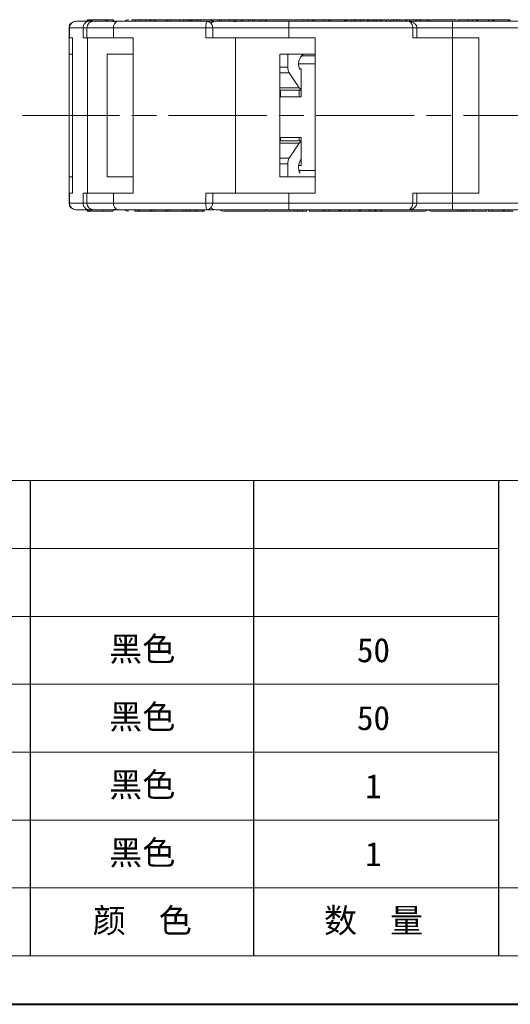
# Model space of a CAD drawing. Header units: millimetres. Extents: x 3075 to 3577, y -362 to -10.
# Tile 2 of 30: x 3242 to 3302, y -362 to -242. Entities that reach past the tile are written whole.
import ezdxf

# ---------------------------------------------------------------- set-up
doc = ezdxf.new("R2010")
doc.units = ezdxf.units.MM
doc.linetypes.add('ACAD_ISO08W100', pattern=[36, 24, -3, 6, -3])
doc.linetypes.add('CENTER', pattern=[0.6, 0.375, -0.075, 0.075, -0.075])
doc.layers.add('中心线', color=1, linetype='CENTER', lineweight=25)
doc.layers.add('标注线', color=7, linetype='Continuous', lineweight=15)
doc.styles.add('样式 6', font='仿宋_GB2312.ttf')

msp = doc.modelspace()

# ---------------------------------------------------------------- linework, layer by layer
at = {"color": 7, "linetype": 'Continuous', "lineweight": 15}
for p, q in [((3250.608, -241.576), (3250.608, -241.776)), ((3250.612, -241.776), (3250.612, -241.576)), ((3250.767, -241.776), (3250.767, -241.576)), ((3250.921, -241.776), (3250.921, -241.576)), ((3250.973, -241.576), (3250.921, -241.576)), ((3250.973, -241.776), (3250.973, -241.576)), ((3250.998, -241.576), (3250.973, -241.576)), ((3250.998, -241.776), (3250.998, -241.576)), ((3251.184, -241.576), (3250.998, -241.576)), ((3251.184, -241.776), (3251.184, -241.576)), ((3251.219, -241.576), (3251.184, -241.576)), ((3251.219, -241.776), (3251.219, -241.576)), ((3251.272, -241.576), (3251.219, -241.576)), ((3251.272, -241.776), (3251.272, -241.576)), ((3252.88, -241.576), (3251.272, -241.576)), ((3252.88, -241.576), (3252.88, -241.776)), ((3252.88, -241.576), (3252.999, -241.576)), ((3252.999, -241.776), (3252.999, -241.576)), ((3252.999, -241.576), (3253.083, -241.576)), ((3253.083, -241.776), (3253.083, -241.576)), ((3253.669, -241.576), (3253.646, -241.576)), ((3253.832, -241.776), (3253.832, -241.576)), ((3256.106, -241.576), (3256.106, -241.776)), ((3256.524, -241.776), (3256.524, -241.576)), ((3256.982, -241.776), (3256.982, -241.576)), ((3257.763, -241.776), (3257.763, -241.576)), ((3258.27, -241.776), (3258.27, -241.576)), ((3258.427, -241.576), (3258.27, -241.576)), ((3258.427, -241.776), (3258.427, -241.576)), ((3258.785, -241.576), (3258.427, -241.576)), ((3258.785, -241.776), (3258.785, -241.576)), ((3258.951, -241.576), (3258.785, -241.576)), ((3258.951, -241.776), (3258.951, -241.576)), ((3260.216, -241.576), (3258.951, -241.576)), ((3260.216, -241.776), (3260.216, -241.576)), ((3260.453, -241.576), (3260.216, -241.576)), ((3260.453, -241.776), (3260.453, -241.576)), ((3260.812, -241.576), (3260.453, -241.576)), ((3260.812, -241.776), (3260.812, -241.576)), ((3261.891, -241.576), (3260.812, -241.576)), ((3261.891, -241.576), (3261.891, -241.776)), ((3262.401, -241.776), (3262.401, -241.576)), ((3262.401, -241.576), (3262.78, -241.576)), ((3262.865, -241.576), (3262.78, -241.576)), ((3262.78, -241.776), (3262.78, -241.576)), ((3263.045, -241.776), (3263.045, -241.576)), ((3263.265, -241.576), (3263.045, -241.576)), ((3263.297, -241.576), (3263.297, -241.776)), ((3263.501, -241.776), (3263.501, -241.576)), ((3263.976, -241.576), (3263.976, -241.776)), ((3264.195, -241.776), (3264.195, -241.576)), ((3264.444, -241.576), (3264.195, -241.576)), ((3264.444, -241.776), (3264.444, -241.576)), ((3265.78, -241.576), (3264.444, -241.576)), ((3265.78, -241.576), (3265.78, -241.776)), ((3265.78, -241.576), (3266.01, -241.576)), ((3266.01, -241.776), (3266.01, -241.576)), ((3266.117, -241.576), (3266.01, -241.576)), ((3266.772, -241.776), (3266.772, -241.576)), ((3266.772, -241.576), (3267.02, -241.576)), ((3267.02, -241.776), (3267.02, -241.576)), ((3268.033, -241.576), (3267.02, -241.576)), ((3268.033, -241.776), (3268.033, -241.576)), ((3268.807, -241.576), (3268.033, -241.576)), ((3268.438, -241.576), (3268.438, -241.776)), ((3268.807, -241.776), (3268.807, -241.576)), ((3268.807, -241.576), (3269.407, -241.576)), ((3269.407, -241.776), (3269.407, -241.576)), ((3269.595, -241.576), (3269.407, -241.576)), ((3269.595, -241.776), (3269.595, -241.576)), ((3270.321, -241.576), (3269.595, -241.576)), ((3270.321, -241.776), (3270.321, -241.576)), ((3270.819, -241.576), (3270.321, -241.576)), ((3270.819, -241.576), (3270.819, -241.776)), ((3270.819, -241.576), (3271.048, -241.576)), ((3271.048, -241.776), (3271.048, -241.576)), ((3271.231, -241.576), (3271.048, -241.576)), ((3271.658, -241.776), (3271.658, -241.576)), ((3271.945, -241.576), (3271.658, -241.576)), ((3271.945, -241.776), (3271.945, -241.576)), ((3272.808, -241.576), (3271.945, -241.576)), ((3273.498, -241.576), (3273.216, -241.576)), ((3275.896, -241.776), (3275.896, -241.576)), ((3277.086, -241.776), (3277.086, -241.576)), ((3277.613, -241.776), (3277.613, -241.576)), ((3278.157, -241.776), (3278.157, -241.576)), ((3278.268, -241.776), (3278.268, -241.576)), ((3278.314, -241.776), (3278.314, -241.576)), ((3278.33, -241.576), (3278.314, -241.576)), ((3278.33, -241.776), (3278.33, -241.576)), ((3279.612, -241.576), (3278.33, -241.576)), ((3279.612, -241.776), (3279.612, -241.576)), ((3280.093, -241.576), (3279.612, -241.576)), ((3280.093, -241.776), (3280.093, -241.576)), ((3280.236, -241.576), (3280.093, -241.576)), ((3280.315, -241.576), (3280.205, -241.576)), ((3280.236, -241.776), (3280.236, -241.576)), ((3280.315, -241.776), (3280.315, -241.576)), ((3282.014, -241.576), (3280.315, -241.576)), ((3282.014, -241.776), (3282.014, -241.576)), ((3282.014, -241.576), (3282.081, -241.576)), ((3282.081, -241.776), (3282.081, -241.576)), ((3282.081, -241.576), (3282.119, -241.576)), ((3282.119, -241.776), (3282.119, -241.576)), ((3282.119, -241.576), (3282.194, -241.576)), ((3282.234, -241.776), (3282.234, -241.576)), ((3282.311, -241.776), (3282.311, -241.576)), ((3282.332, -241.576), (3282.311, -241.576)), ((3282.332, -241.776), (3282.332, -241.576)), ((3282.813, -241.576), (3282.332, -241.576)), ((3282.813, -241.776), (3282.813, -241.576)), ((3283.285, -241.576), (3282.907, -241.576)), ((3283.131, -241.776), (3283.131, -241.576)), ((3283.389, -241.776), (3283.389, -241.576)), ((3283.454, -241.776), (3283.454, -241.576)), ((3283.454, -241.576), (3283.935, -241.576)), ((3283.935, -241.776), (3283.935, -241.576)), ((3283.973, -241.576), (3283.935, -241.576)), ((3283.976, -241.576), (3283.976, -241.776)), ((3283.976, -241.576), (3284.285, -241.576)), ((3284.285, -241.776), (3284.285, -241.576)), ((3284.344, -241.576), (3284.285, -241.576)), ((3284.848, -241.776), (3284.848, -241.576)), ((3284.9, -241.576), (3285.005, -241.576)), ((3285.005, -241.776), (3285.005, -241.576)), ((3285.005, -241.576), (3285.099, -241.576)), ((3285.103, -241.776), (3285.103, -241.576)), ((3285.488, -241.576), (3285.103, -241.576)), ((3285.488, -241.776), (3285.488, -241.576)), ((3285.724, -241.576), (3285.708, -241.576)), ((3285.743, -241.776), (3285.743, -241.576)), ((3285.949, -241.776), (3285.949, -241.576)), ((3286.001, -241.776), (3286.001, -241.576)), ((3286.385, -241.576), (3286.001, -241.576)), ((3286.385, -241.776), (3286.385, -241.576)), ((3286.52, -241.576), (3286.385, -241.576)), ((3286.52, -241.576), (3286.52, -241.776)), ((3287.161, -241.576), (3286.52, -241.576)), ((3287.161, -241.776), (3287.161, -241.576)), ((3287.272, -241.576), (3287.243, -241.576)), ((3287.469, -241.576), (3287.275, -241.576)), ((3287.561, -241.776), (3287.561, -241.576)), ((3287.645, -241.576), (3287.561, -241.576)), ((3287.645, -241.776), (3287.645, -241.576)), ((3288.02, -241.576), (3287.645, -241.576)), ((3288.02, -241.576), (3288.02, -241.776)), ((3288.409, -241.776), (3288.409, -241.576)), ((3288.409, -241.576), (3288.72, -241.576)), ((3288.72, -241.776), (3288.72, -241.576)), ((3288.72, -241.576), (3289.095, -241.576)), ((3289.095, -241.776), (3289.095, -241.576)), ((3289.511, -241.776), (3289.511, -241.576)), ((3289.595, -241.576), (3289.511, -241.576)), ((3289.595, -241.776), (3289.595, -241.576)), ((3289.97, -241.576), (3289.595, -241.576)), ((3289.97, -241.576), (3289.97, -241.776)), ((3290.73, -241.576), (3289.97, -241.576)), ((3290.73, -241.776), (3290.73, -241.576)), ((3290.82, -241.576), (3290.73, -241.576)), ((3290.82, -241.776), (3290.82, -241.576)), ((3291.195, -241.576), (3290.82, -241.576)), ((3291.195, -241.576), (3291.195, -241.776)), ((3291.356, -241.576), (3291.195, -241.576)), ((3291.356, -241.776), (3291.356, -241.576)), ((3292.088, -241.776), (3292.088, -241.576)), ((3292.488, -241.642), (3292.488, -241.576)), ((3292.562, -241.611), (3292.562, -241.576)), ((3295.896, -241.776), (3295.896, -241.576)), ((3297.086, -241.776), (3297.086, -241.576)), ((3297.613, -241.776), (3297.613, -241.576)), ((3298.157, -241.776), (3298.157, -241.576)), ((3298.268, -241.776), (3298.268, -241.576)), ((3298.314, -241.776), (3298.314, -241.576)), ((3298.33, -241.576), (3298.314, -241.576)), ((3298.33, -241.776), (3298.33, -241.576)), ((3299.612, -241.576), (3298.33, -241.576)), ((3300.093, -241.576), (3299.612, -241.576)), ((3299.612, -241.776), (3299.612, -241.576)), ((3300.093, -241.776), (3300.093, -241.576)), ((3300.236, -241.576), (3300.093, -241.576)), ((3300.236, -241.576), (3300.315, -241.576)), ((3300.236, -241.776), (3300.236, -241.576)), ((3300.315, -241.776), (3300.315, -241.576)), ((3302.014, -241.576), (3300.315, -241.576)), ((3302.014, -241.776), (3302.014, -241.576)), ((3302.014, -241.576), (3302.081, -241.576)), ((3302.081, -241.776), (3302.081, -241.576)), ((3302.151, -241.776), (3302.151, -241.576)), ((3302.234, -241.776), (3302.234, -241.576)), ((3248.394, -242.576), (3248.394, -243.776)), ((3248.452, -242.576), (3248.394, -242.576)), ((3248.452, -243.776), (3248.452, -242.576)), ((3248.452, -242.576), (3250.114, -242.576)), ((3250.85, -241.776), (3249.248, -241.776)), ((3250.114, -242.576), (3250.114, -243.776)), ((3250.588, -242.576), (3250.114, -242.576)), ((3250.588, -242.576), (3250.588, -243.776)), ((3253.833, -242.576), (3250.588, -242.576)), ((3250.85, -241.776), (3251.217, -241.776)), ((3254.034, -241.784), (3253.71, -241.806)), ((3253.833, -243.776), (3253.833, -242.576)), ((3253.833, -242.576), (3265.109, -242.576)), ((3253.891, -241.793), (3253.998, -241.776)), ((3265.247, -241.776), (3254.367, -241.776)), ((3265.109, -242.576), (3265.109, -243.776)), ((3265.943, -242.576), (3265.109, -242.576)), ((3265.223, -241.799), (3265.247, -241.776)), ((3265.943, -243.776), (3265.943, -242.576)), ((3275.236, -242.576), (3265.943, -242.576)), ((3268.811, -241.812), (3268.551, -241.784)), ((3268.612, -241.776), (3268.811, -241.812)), ((3275.236, -241.776), (3275.236, -242.576)), ((3289.842, -241.776), (3275.236, -241.776)), ((3275.236, -243.776), (3275.236, -242.576)), ((3275.236, -242.576), (3290.374, -242.576)), ((3289.921, -241.799), (3289.842, -241.776)), ((3290.374, -242.576), (3290.374, -243.776)), ((3290.874, -242.576), (3290.374, -242.576)), ((3290.874, -243.776), (3290.874, -242.576)), ((3295.236, -242.576), (3290.874, -242.576)), ((3295.236, -241.776), (3295.236, -242.576)), ((3309.842, -241.776), (3295.236, -241.776)), ((3295.236, -243.776), (3295.236, -242.576)), ((3295.236, -242.576), (3310.374, -242.576)), ((3248.394, -243.776), (3248.394, -245.776)), ((3248.452, -243.776), (3248.394, -243.776)), ((3248.452, -243.776), (3248.804, -243.776)), ((3248.804, -253.276), (3248.804, -243.776)), ((3250.114, -243.776), (3250.647, -243.776)), ((3250.647, -243.776), (3250.647, -253.276)), ((3253.833, -243.776), (3250.647, -243.776)), ((3253.833, -243.776), (3256.217, -243.776)), ((3256.217, -253.276), (3256.217, -243.776)), ((3265.109, -243.776), (3268.731, -243.776)), ((3268.731, -243.776), (3275.236, -243.776)), ((3268.731, -243.776), (3268.731, -253.276)), ((3275.236, -243.776), (3278.437, -243.776)), ((3278.437, -253.276), (3278.437, -243.776)), ((3290.374, -243.776), (3295.236, -243.776)), ((3295.236, -243.776), (3295.236, -253.276)), ((3295.236, -243.776), (3298.437, -243.776)), ((3298.437, -253.276), (3298.437, -243.776)), ((3248.804, -245.776), (3248.394, -245.776)), ((3248.394, -253.276), (3248.394, -245.776)), ((3256.217, -245.776), (3253.056, -245.776)), ((3253.056, -253.276), (3253.056, -245.776)), ((3278.437, -245.776), (3274.137, -245.776)), ((3274.137, -253.276), (3274.137, -245.776)), ((3275.103, -247.362), (3275.103, -245.776)), ((3278.437, -245.976), (3276.796, -245.976)), ((3274.137, -247.362), (3275.103, -247.362)), ((3276.438, -246.976), (3278.437, -246.976)), ((3276.757, -247.576), (3276.545, -247.576)), ((3276.757, -250.976), (3276.757, -247.576)), ((3275.299, -248.069), (3274.137, -248.069)), ((3276.509, -249.883), (3275.299, -248.069)), ((3274.137, -249.883), (3276.509, -249.883)), ((3274.137, -250.176), (3276.757, -250.176)), ((3274.137, -250.976), (3276.757, -250.976)), ((3274.141, -250.176), (3274.141, -250.976)), ((3274.234, -250.976), (3274.234, -250.176)), ((3276.505, -250.976), (3276.505, -250.176)), ((3248.394, -260.776), (3248.394, -253.276)), ((3248.804, -262.776), (3248.804, -253.276)), ((3250.647, -253.276), (3250.647, -262.776)), ((3253.056, -260.776), (3253.056, -253.276)), ((3256.217, -262.776), (3256.217, -253.276)), ((3268.731, -253.276), (3268.731, -262.776)), ((3274.137, -260.776), (3274.137, -253.276)), ((3278.437, -262.776), (3278.437, -253.276)), ((3295.236, -253.276), (3295.236, -262.776)), ((3298.437, -262.776), (3298.437, -253.276)), ((3276.757, -255.976), (3274.137, -255.976)), ((3274.141, -255.976), (3274.141, -256.376)), ((3274.234, -256.376), (3274.234, -255.976)), ((3276.505, -255.976), (3276.505, -256.376)), ((3276.757, -259.376), (3276.757, -255.976)), ((3276.757, -256.376), (3274.137, -256.376)), ((3276.509, -256.669), (3274.137, -256.669)), ((3275.299, -258.483), (3276.509, -256.669)), ((3274.137, -258.483), (3275.299, -258.483)), ((3275.103, -259.19), (3274.137, -259.19)), ((3275.103, -260.776), (3275.103, -259.19)), ((3276.449, -259.376), (3276.757, -259.376)), ((3248.394, -260.776), (3248.394, -262.776)), ((3248.394, -260.776), (3248.804, -260.776)), ((3253.056, -260.776), (3256.217, -260.776)), ((3274.137, -260.776), (3278.437, -260.776)), ((3278.437, -259.976), (3276.484, -259.976)), ((3248.394, -262.776), (3248.394, -263.976)), ((3248.394, -262.776), (3248.452, -262.776)), ((3248.452, -263.976), (3248.452, -262.776)), ((3248.804, -262.776), (3248.452, -262.776)), ((3250.114, -262.776), (3250.114, -263.976)), ((3250.647, -262.776), (3250.114, -262.776)), ((3250.588, -262.776), (3250.588, -263.976)), ((3250.647, -262.776), (3253.833, -262.776)), ((3253.833, -263.976), (3253.833, -262.776)), ((3256.217, -262.776), (3253.833, -262.776)), ((3265.109, -262.776), (3265.109, -263.976)), ((3268.731, -262.776), (3265.109, -262.776)), ((3265.943, -263.976), (3265.943, -262.776)), ((3275.236, -262.776), (3268.731, -262.776)), ((3275.236, -263.976), (3275.236, -262.776)), ((3278.437, -262.776), (3275.236, -262.776)), ((3295.236, -262.776), (3290.374, -262.776)), ((3290.374, -262.776), (3290.374, -263.976)), ((3290.874, -263.976), (3290.874, -262.776)), ((3295.236, -263.976), (3295.236, -262.776)), ((3298.437, -262.776), (3295.236, -262.776)), ((3248.394, -263.976), (3248.452, -263.976)), ((3250.114, -263.976), (3248.452, -263.976)), ((3250.114, -263.976), (3250.588, -263.976)), ((3250.588, -263.976), (3253.833, -263.976)), ((3265.109, -263.976), (3253.833, -263.976)), ((3265.109, -263.976), (3265.943, -263.976)), ((3265.943, -263.976), (3275.236, -263.976)), ((3290.374, -263.976), (3275.236, -263.976)), ((3275.236, -263.976), (3275.236, -264.776)), ((3290.374, -263.976), (3290.874, -263.976)), ((3290.836, -263.976), (3295.236, -263.976)), ((3310.374, -263.976), (3295.236, -263.976)), ((3295.236, -263.976), (3295.236, -264.776)), ((3249.248, -264.776), (3250.85, -264.776)), ((3250.625, -264.776), (3250.625, -264.976)), ((3250.625, -264.976), (3250.678, -264.976)), ((3250.678, -264.776), (3250.678, -264.976)), ((3250.678, -264.976), (3250.713, -264.976)), ((3250.713, -264.776), (3250.713, -264.976)), ((3250.713, -264.976), (3250.899, -264.976)), ((3251.217, -264.776), (3250.85, -264.776)), ((3250.899, -264.776), (3250.899, -264.976)), ((3250.899, -264.976), (3250.924, -264.976)), ((3250.924, -264.776), (3250.924, -264.976)), ((3250.924, -264.976), (3250.977, -264.976)), ((3250.977, -264.776), (3250.977, -264.976)), ((3250.977, -264.976), (3251.143, -264.976)), ((3251.213, -264.776), (3251.213, -264.976)), ((3251.222, -264.776), (3251.222, -264.976)), ((3252.63, -264.776), (3252.63, -264.976)), ((3253.775, -264.976), (3253.775, -264.776)), ((3253.808, -264.752), (3254.034, -264.768)), ((3253.998, -264.776), (3253.839, -264.751)), ((3254.367, -264.776), (3265.247, -264.776)), ((3256.423, -264.776), (3256.423, -264.976)), ((3256.423, -264.976), (3256.782, -264.976)), ((3256.782, -264.776), (3256.782, -264.976)), ((3256.782, -264.976), (3257.019, -264.976)), ((3257.019, -264.776), (3257.019, -264.976)), ((3257.019, -264.976), (3258.284, -264.976)), ((3258.284, -264.776), (3258.284, -264.976)), ((3258.284, -264.976), (3258.45, -264.976)), ((3258.45, -264.776), (3258.45, -264.976)), ((3258.45, -264.976), (3258.808, -264.976)), ((3258.808, -264.776), (3258.808, -264.976)), ((3258.808, -264.976), (3260.198, -264.976)), ((3260.198, -264.776), (3260.198, -264.976)), ((3260.254, -264.776), (3260.254, -264.976)), ((3260.341, -264.776), (3260.341, -264.976)), ((3260.668, -264.776), (3260.668, -264.976)), ((3262.412, -264.776), (3262.412, -264.976)), ((3262.799, -264.976), (3262.799, -264.776)), ((3262.894, -264.976), (3262.939, -264.976)), ((3262.939, -264.966), (3262.939, -264.976)), ((3262.939, -264.976), (3263.776, -264.976)), ((3263.776, -264.976), (3263.776, -264.776)), ((3263.776, -264.976), (3264.056, -264.976)), ((3264.056, -264.776), (3264.056, -264.976)), ((3264.75, -264.776), (3264.75, -264.976)), ((3264.92, -264.976), (3264.92, -264.776)), ((3265.247, -264.776), (3265.223, -264.753)), ((3268.63, -264.767), (3268.722, -264.776)), ((3275.236, -264.776), (3289.842, -264.776)), ((3275.8, -264.776), (3275.8, -264.976)), ((3276.281, -264.976), (3275.8, -264.976)), ((3276.281, -264.776), (3276.281, -264.976)), ((3276.346, -264.776), (3276.346, -264.976)), ((3276.604, -264.776), (3276.604, -264.976)), ((3276.922, -264.776), (3276.922, -264.976)), ((3276.922, -264.976), (3277.403, -264.976)), ((3277.403, -264.776), (3277.403, -264.976)), ((3277.721, -264.776), (3277.721, -264.976)), ((3277.721, -264.976), (3279.42, -264.976)), ((3279.42, -264.776), (3279.42, -264.976)), ((3279.431, -264.776), (3279.431, -264.976)), ((3279.478, -264.776), (3279.478, -264.976)), ((3279.478, -264.976), (3279.56, -264.976)), ((3279.642, -264.776), (3279.642, -264.976)), ((3279.642, -264.976), (3280.123, -264.976)), ((3280.123, -264.776), (3280.123, -264.976)), ((3280.123, -264.976), (3281.405, -264.976)), ((3281.405, -264.776), (3281.405, -264.976)), ((3281.467, -264.776), (3281.467, -264.976)), ((3281.578, -264.776), (3281.578, -264.976)), ((3282.122, -264.776), (3282.122, -264.976)), ((3282.649, -264.776), (3282.649, -264.976)), ((3283.839, -264.776), (3283.839, -264.976)), ((3283.845, -264.776), (3283.845, -264.976)), ((3283.845, -264.976), (3283.897, -264.976)), ((3283.897, -264.776), (3283.897, -264.976)), ((3283.897, -264.976), (3283.988, -264.976)), ((3283.988, -264.776), (3283.988, -264.976)), ((3283.988, -264.976), (3285.02, -264.976)), ((3285.02, -264.776), (3285.02, -264.976)), ((3285.02, -264.976), (3285.251, -264.976)), ((3285.251, -264.976), (3285.251, -264.776)), ((3285.251, -264.976), (3285.72, -264.976)), ((3285.72, -264.776), (3285.72, -264.976)), ((3285.72, -264.976), (3285.829, -264.976)), ((3285.829, -264.776), (3285.829, -264.976)), ((3285.986, -264.776), (3285.986, -264.976)), ((3295.236, -264.776), (3309.842, -264.776)), ((3295.8, -264.776), (3295.8, -264.976)), ((3296.281, -264.976), (3295.8, -264.976)), ((3296.281, -264.776), (3296.281, -264.976)), ((3296.346, -264.776), (3296.346, -264.976)), ((3296.604, -264.776), (3296.604, -264.976)), ((3296.922, -264.776), (3296.922, -264.976)), ((3296.922, -264.976), (3297.403, -264.976)), ((3297.403, -264.776), (3297.403, -264.976)), ((3297.721, -264.776), (3297.721, -264.976)), ((3297.721, -264.976), (3299.42, -264.976)), ((3299.42, -264.776), (3299.42, -264.976)), ((3299.642, -264.776), (3299.642, -264.976)), ((3299.642, -264.976), (3300.123, -264.976)), ((3300.123, -264.776), (3300.123, -264.976)), ((3300.123, -264.976), (3301.405, -264.976)), ((3301.405, -264.776), (3301.405, -264.976)), ((3301.467, -264.776), (3301.467, -264.976)), ((3301.578, -264.776), (3301.578, -264.976)), ((3301.87, -264.976), (3302.025, -264.976)), ((3302.122, -264.776), (3302.122, -264.976))]:
    msp.add_line(p, q, dxfattribs=at)
at = {"color": 7, "lineweight": 15}
for p, q in [((3104.326, -297.853), (3300.904, -297.853)), ((3104.326, -306.143), (3300.904, -306.143)), ((3104.326, -314.433), (3300.904, -314.433)), ((3104.326, -322.723), (3300.904, -322.723)), ((3104.326, -331.013), (3300.904, -331.013)), ((3104.326, -339.304), (3300.904, -339.304)), ((3104.326, -347.594), (3353.032, -347.594))]:
    msp.add_line(p, q, dxfattribs=at)
at = {"color": 7}
for p, q in [((3243.705, -355.884), (3243.705, -297.853)), ((3270.952, -355.884), (3270.952, -297.853)), ((3300.904, -355.884), (3300.904, -297.853))]:
    msp.add_line(p, q, dxfattribs=at)
at = {"color": 7, "lineweight": 13}
for p, q in [((3300.904, -297.853), (3566.209, -297.853)), ((3104.326, -355.884), (3353.032, -355.884))]:
    msp.add_line(p, q, dxfattribs=at)
at = {"color": 7, "lineweight": 40}
msp.add_line((3074.718, -361.806), (3572.13, -361.806), dxfattribs=at)
at = {"color": 7, "linetype": 'Continuous', "lineweight": 15, "flags": 128}
msp.add_lwpolyline([(3277.238, -245.776), (3276.916, -245.877), (3276.649, -246.165), (3276.481, -246.589), (3276.441, -247.079), (3276.536, -247.551), (3276.573, -247.644)], dxfattribs=at)
at = {"color": 7, "linetype": 'Continuous', "lineweight": 15}
for centre, radius, start, end in [((3255.644, -242.076), 0.5, 90, 143.1301), ((3262.838, -242.076), 0.5, 36.8699, 65.12861), ((3272.736, -242.076), 0.5, 90, 143.1301), ((3292.736, -242.076), 0.5, 90, 142.46944), ((3249.194, -242.576), 0.8, 90, 180), ((3249.25, -242.574), 0.798, 90.17405, 180.173), ((3251.388, -242.576), 0.8, 90, 180), ((3250.849, -242.199), 0.423, 57.92763, 89.80107), ((3254.533, -242.465), 0.709, 103.57158, 189.00735), ((3266.286, -242.576), 0.8, 90, 135.68506), ((3276.394, -247.386), 1.291, 178.93545, 211.96148), ((3277.102, -249.506), 0.702, 212.46576, 240.64498), ((3277.095, -257.039), 0.693, 119.16513, 147.72412), ((3276.394, -259.166), 1.291, 148.03852, 181.06455), ((3277.99, -259.581), 1.565, 141.94587, 208.42173), ((3249.194, -263.976), 0.8, 180, 270), ((3249.25, -263.978), 0.798, 179.827, 269.82595), ((3251.388, -263.976), 0.8, 180, 270), ((3254.533, -264.087), 0.709, 170.99265, 256.42842), ((3250.849, -264.353), 0.423, 270.19893, 302.07237), ((3255.644, -264.476), 0.5, 216.8699, 270), ((3262.838, -264.476), 0.5, 270, 323.1301), ((3266.286, -263.976), 0.8, 224.20819, 270), ((3267.272, -264.476), 0.5, 217.71782, 270), ((3272.272, -264.476), 0.5, 270, 297.66517), ((3272.736, -264.476), 0.5, 216.8699, 270), ((3286.79, -264.476), 0.5, 216.8699, 270), ((3291.79, -264.476), 0.5, 270, 322.46944), ((3292.736, -264.476), 0.5, 217.71782, 270)]:
    msp.add_arc(centre, radius, start, end, dxfattribs=at)
for points, knots in [([(3250.767, -241.576), (3250.751, -241.576), (3250.719, -241.576), (3250.686, -241.576), (3250.658, -241.576), (3250.638, -241.576), (3250.622, -241.576), (3250.615, -241.576), (3250.612, -241.576)], [0, 0, 0, 0, 0.1854289, 0.3721896, 0.5277082, 0.6838775, 0.8416784, 1, 1, 1, 1]), ([(3250.851, -241.576), (3250.829, -241.576), (3250.796, -241.576), (3250.774, -241.576), (3250.767, -241.576)], [0, 0, 0, 0, 0.6813573, 1, 1, 1, 1]), ([(3253.819, -241.576), (3253.82, -241.576), (3253.821, -241.576), (3253.744, -241.576), (3253.59, -241.576), (3253.359, -241.576), (3253.179, -241.576), (3253.083, -241.576)], [0, 0, 0, 0, 0.1007058, 0.3004059, 0.5008041, 0.7335599, 1, 1, 1, 1]), ([(3256.524, -241.576), (3256.431, -241.576), (3256.243, -241.576), (3256.108, -241.576), (3256.119, -241.576), (3256.122, -241.576)], [0, 0, 0, 0, 0.40791, 0.8204299, 1, 1, 1, 1]), ([(3256.982, -241.576), (3256.951, -241.576), (3256.888, -241.576), (3256.803, -241.576), (3256.726, -241.576), (3256.656, -241.576), (3256.588, -241.576), (3256.545, -241.576), (3256.524, -241.576)], [0, 0, 0, 0, 0.1854289, 0.3721896, 0.5277082, 0.6838775, 0.8416784, 1, 1, 1, 1]), ([(3257.763, -241.576), (3257.701, -241.576), (3257.576, -241.576), (3257.326, -241.576), (3257.122, -241.576), (3256.996, -241.576), (3256.982, -241.576)], [0, 0, 0, 0, 0.25090045, 0.5021621, 0.94653132, 1, 1, 1, 1]), ([(3258.27, -241.576), (3258.248, -241.576), (3258.203, -241.576), (3258.128, -241.576), (3258.048, -241.576), (3257.959, -241.576), (3257.865, -241.576), (3257.797, -241.576), (3257.763, -241.576)], [0, 0, 0, 0, 0.1539502, 0.3081809, 0.478699, 0.6499612, 0.8242026, 1, 1, 1, 1]), ([(3261.891, -241.576), (3261.933, -241.576), (3262.019, -241.576), (3262.138, -241.576), (3262.252, -241.576), (3262.332, -241.576), (3262.377, -241.576), (3262.401, -241.576)], [0, 0, 0, 0, 0.3047157, 0.6118673, 0.7377988, 0.8631157, 1, 1, 1, 1]), ([(3263.035, -241.576), (3263.037, -241.576), (3263.043, -241.576), (3262.953, -241.576), (3262.84, -241.576), (3262.78, -241.576)], [0, 0, 0, 0, 0.164375, 0.5539947, 1, 1, 1, 1]), ([(3263.501, -241.576), (3263.477, -241.576), (3263.428, -241.576), (3263.371, -241.576), (3263.33, -241.576), (3263.307, -241.576), (3263.297, -241.576), (3263.297, -241.576), (3263.297, -241.576)], [0, 0, 0, 0, 0.21351333, 0.43082565, 0.61542863, 0.80536781, 0.95568708, 1, 1, 1, 1]), ([(3263.976, -241.576), (3263.943, -241.576), (3263.875, -241.576), (3263.775, -241.576), (3263.68, -241.576), (3263.606, -241.576), (3263.546, -241.576), (3263.516, -241.576), (3263.501, -241.576)], [0, 0, 0, 0, 0.1937599, 0.3935451, 0.5783527, 0.7691696, 0.8841927, 1, 1, 1, 1]), ([(3264.037, -241.576), (3264.022, -241.576), (3263.99, -241.576), (3263.963, -241.576), (3263.947, -241.576), (3263.941, -241.576), (3263.939, -241.576)], [0, 0, 0, 0, 0.2774105, 0.604419, 0.8015376, 1, 1, 1, 1]), ([(3264.151, -241.576), (3264.13, -241.576), (3264.074, -241.576), (3264.014, -241.576), (3263.976, -241.576)], [0, 0, 0, 0, 0.3769016, 1, 1, 1, 1]), ([(3266.01, -241.576), (3266.073, -241.576), (3266.21, -241.576), (3266.477, -241.576), (3266.664, -241.576), (3266.772, -241.576)], [0, 0, 0, 0, 0.2581138, 0.5687529, 1, 1, 1, 1]), ([(3268.442, -241.576), (3268.44, -241.576), (3268.43, -241.576), (3268.465, -241.576), (3268.585, -241.576), (3268.717, -241.576), (3268.807, -241.576)], [0, 0, 0, 0, 0.0458739, 0.2829995, 0.5108733, 1, 1, 1, 1]), ([(3271.048, -241.576), (3271.111, -241.576), (3271.248, -241.576), (3271.463, -241.576), (3271.6, -241.576), (3271.658, -241.576)], [0, 0, 0, 0, 0.32229027, 0.7101657, 1, 1, 1, 1]), ([(3275.784, -241.576), (3275.648, -241.576), (3275.344, -241.576), (3274.861, -241.576), (3274.226, -241.576), (3273.529, -241.576), (3273.032, -241.576), (3272.807, -241.576), (3272.729, -241.576), (3272.743, -241.576), (3272.746, -241.576)], [0, 0, 0, 0, 0.0931053, 0.2073155, 0.3214057, 0.531206, 0.7410063, 0.8552165, 0.9693068, 1, 1, 1, 1]), ([(3277.086, -241.576), (3276.951, -241.576), (3276.679, -241.576), (3276.323, -241.576), (3276.071, -241.576), (3275.919, -241.576), (3275.905, -241.576), (3275.896, -241.576)], [0, 0, 0, 0, 0.2039328, 0.4101703, 0.5932152, 0.7735311, 1, 1, 1, 1]), ([(3277.613, -241.576), (3277.582, -241.576), (3277.52, -241.576), (3277.428, -241.576), (3277.34, -241.576), (3277.256, -241.576), (3277.171, -241.576), (3277.114, -241.576), (3277.086, -241.576)], [0, 0, 0, 0, 0.1854289, 0.3721896, 0.5277082, 0.6838775, 0.8416784, 1, 1, 1, 1]), ([(3278.157, -241.576), (3278.127, -241.576), (3278.067, -241.576), (3277.908, -241.576), (3277.746, -241.576), (3277.626, -241.576), (3277.613, -241.576)], [0, 0, 0, 0, 0.25090045, 0.5021621, 0.94653132, 1, 1, 1, 1]), ([(3278.268, -241.576), (3278.268, -241.576), (3278.267, -241.576), (3278.26, -241.576), (3278.248, -241.576), (3278.227, -241.576), (3278.199, -241.576), (3278.171, -241.576), (3278.157, -241.576)], [0, 0, 0, 0, 0.1539502, 0.3081809, 0.478699, 0.6499612, 0.8242026, 1, 1, 1, 1]), ([(3280.301, -241.576), (3280.3, -241.576), (3280.261, -241.576), (3280.233, -241.576), (3280.205, -241.576)], [0, 0, 0, 0, 0.02187228, 1, 1, 1, 1]), ([(3282.271, -241.576), (3282.264, -241.576), (3282.234, -241.576), (3282.234, -241.576), (3282.234, -241.576)], [0, 0, 0, 0, 0.243135, 1, 1, 1, 1]), ([(3282.813, -241.576), (3282.815, -241.576), (3282.818, -241.576), (3282.84, -241.576), (3282.909, -241.576), (3282.986, -241.576), (3283.064, -241.576), (3283.117, -241.576), (3283.131, -241.576)], [0, 0, 0, 0, 0.2722235, 0.5466231, 0.6591264, 0.7710806, 0.9347916, 1, 1, 1, 1]), ([(3283.131, -241.576), (3283.152, -241.576), (3283.193, -241.576), (3283.248, -241.576), (3283.294, -241.576), (3283.331, -241.576), (3283.363, -241.576), (3283.38, -241.576), (3283.389, -241.576)], [0, 0, 0, 0, 0.1994149, 0.4047786, 0.5493055, 0.697938, 0.8472718, 1, 1, 1, 1]), ([(3283.389, -241.576), (3283.399, -241.576), (3283.419, -241.576), (3283.433, -241.576), (3283.442, -241.576), (3283.448, -241.576), (3283.452, -241.576), (3283.453, -241.576), (3283.454, -241.576)], [0, 0, 0, 0, 0.20528764, 0.41647312, 0.5617174, 0.70725004, 0.85354148, 1, 1, 1, 1]), ([(3284.006, -241.576), (3283.989, -241.576), (3283.967, -241.576), (3283.932, -241.576), (3283.924, -241.576)], [0, 0, 0, 0, 0.7845586, 1, 1, 1, 1]), ([(3284.285, -241.576), (3284.313, -241.576), (3284.376, -241.576), (3284.573, -241.576), (3284.747, -241.576), (3284.848, -241.576)], [0, 0, 0, 0, 0.2581138, 0.5687529, 1, 1, 1, 1]), ([(3285.475, -241.576), (3285.538, -241.576), (3285.654, -241.576), (3285.773, -241.576), (3285.832, -241.576), (3285.839, -241.576), (3285.84, -241.576)], [0, 0, 0, 0, 0.3533415, 0.6491314, 0.9441166, 1, 1, 1, 1]), ([(3285.743, -241.576), (3285.709, -241.576), (3285.654, -241.576), (3285.583, -241.576), (3285.535, -241.576), (3285.49, -241.576), (3285.489, -241.576), (3285.488, -241.576)], [0, 0, 0, 0, 0.1847619, 0.299719, 0.4152217, 0.5479774, 1, 1, 1, 1]), ([(3285.949, -241.576), (3285.94, -241.576), (3285.923, -241.576), (3285.89, -241.576), (3285.851, -241.576), (3285.813, -241.576), (3285.776, -241.576), (3285.754, -241.576), (3285.743, -241.576)], [0, 0, 0, 0, 0.183139, 0.3713042, 0.5470738, 0.7298259, 0.8638636, 1, 1, 1, 1]), ([(3286.001, -241.576), (3286, -241.576), (3285.998, -241.576), (3285.993, -241.576), (3285.987, -241.576), (3285.979, -241.576), (3285.968, -241.576), (3285.955, -241.576), (3285.949, -241.576)], [0, 0, 0, 0, 0.1915397, 0.383375, 0.5347892, 0.6867364, 0.8420757, 1, 1, 1, 1]), ([(3288.02, -241.576), (3288.069, -241.576), (3288.17, -241.576), (3288.302, -241.576), (3288.373, -241.576), (3288.409, -241.576)], [0, 0, 0, 0, 0.3167323, 0.6543421, 1, 1, 1, 1]), ([(3289.502, -241.576), (3289.431, -241.576), (3289.327, -241.576), (3289.222, -241.576), (3289.188, -241.576)], [0, 0, 0, 0, 0.6742588, 1, 1, 1, 1]), ([(3292.088, -241.576), (3292.021, -241.576), (3291.891, -241.576), (3291.702, -241.576), (3291.539, -241.576), (3291.341, -241.576), (3291.276, -241.576), (3291.228, -241.576)], [0, 0, 0, 0, 0.1475726, 0.2847085, 0.4214302, 0.5690871, 1, 1, 1, 1]), ([(3292.488, -241.576), (3292.472, -241.576), (3292.439, -241.576), (3292.371, -241.576), (3292.292, -241.576), (3292.216, -241.576), (3292.147, -241.576), (3292.107, -241.576), (3292.088, -241.576)], [0, 0, 0, 0, 0.1937663, 0.39358, 0.5766373, 0.7654093, 0.8822901, 1, 1, 1, 1]), ([(3295.725, -241.576), (3295.563, -241.576), (3295.095, -241.576), (3294.435, -241.576), (3293.854, -241.576), (3293.456, -241.576), (3293.133, -241.576), (3292.822, -241.576), (3292.77, -241.576), (3292.736, -241.576)], [0, 0, 0, 0, 0.1128333, 0.3252591, 0.4408987, 0.5564167, 0.6720562, 0.7875742, 1, 1, 1, 1]), ([(3297.086, -241.576), (3296.951, -241.576), (3296.679, -241.576), (3296.323, -241.576), (3296.071, -241.576), (3295.919, -241.576), (3295.905, -241.576), (3295.896, -241.576)], [0, 0, 0, 0, 0.2039328, 0.4101703, 0.5932152, 0.7735311, 1, 1, 1, 1]), ([(3297.613, -241.576), (3297.582, -241.576), (3297.52, -241.576), (3297.428, -241.576), (3297.34, -241.576), (3297.256, -241.576), (3297.171, -241.576), (3297.114, -241.576), (3297.086, -241.576)], [0, 0, 0, 0, 0.1854289, 0.3721896, 0.5277082, 0.6838775, 0.8416784, 1, 1, 1, 1]), ([(3298.157, -241.576), (3298.127, -241.576), (3298.067, -241.576), (3297.908, -241.576), (3297.746, -241.576), (3297.626, -241.576), (3297.613, -241.576)], [0, 0, 0, 0, 0.25090045, 0.5021621, 0.94653132, 1, 1, 1, 1]), ([(3298.268, -241.576), (3298.268, -241.576), (3298.267, -241.576), (3298.26, -241.576), (3298.248, -241.576), (3298.227, -241.576), (3298.199, -241.576), (3298.171, -241.576), (3298.157, -241.576)], [0, 0, 0, 0, 0.1539502, 0.3081809, 0.478699, 0.6499612, 0.8242026, 1, 1, 1, 1]), ([(3302.234, -241.576), (3302.226, -241.576), (3302.204, -241.576), (3302.171, -241.576), (3302.151, -241.576)], [0, 0, 0, 0, 0.37253864, 1, 1, 1, 1]), ([(3302.271, -241.576), (3302.264, -241.576), (3302.234, -241.576), (3302.234, -241.576), (3302.234, -241.576)], [0, 0, 0, 0, 0.243135, 1, 1, 1, 1]), ([(3250.114, -242.576), (3250.117, -242.519), (3250.123, -242.403), (3250.174, -242.244), (3250.25, -242.101), (3250.379, -241.945), (3250.581, -241.806), (3250.761, -241.786), (3250.85, -241.776)], [0, 0, 0, 0, 0.1228546, 0.2511848, 0.369932, 0.5018491, 0.7520052, 1, 1, 1, 1]), ([(3254.367, -241.776), (3253.98, -241.776), (3253.183, -241.776), (3252.267, -241.776), (3251.646, -241.776), (3251.362, -241.776), (3251.414, -241.776), (3251.425, -241.776)], [0, 0, 0, 0, 0.2178066, 0.4486597, 0.6891103, 0.9346636, 1, 1, 1, 1]), ([(3265.109, -242.576), (3265.11, -242.519), (3265.111, -242.403), (3265.119, -242.245), (3265.13, -242.101), (3265.152, -241.946), (3265.182, -241.824), (3265.212, -241.806), (3265.223, -241.799)], [0, 0, 0, 0, 0.1376622, 0.2814599, 0.4145195, 0.5623364, 0.8426437, 1, 1, 1, 1]), ([(3265.941, -242.576), (3265.939, -242.537), (3265.935, -242.46), (3265.905, -242.321), (3265.832, -242.133), (3265.673, -241.935), (3265.44, -241.804), (3265.291, -241.791), (3265.222, -241.786)], [0, 0, 0, 0, 0.0914883, 0.1778633, 0.3267062, 0.5763584, 0.8013256, 1, 1, 1, 1]), ([(3265.339, -241.776), (3265.485, -241.776), (3265.654, -241.776), (3266.062, -241.776), (3266.117, -241.776)], [0, 0, 0, 0, 0.8645475, 1, 1, 1, 1]), ([(3275.236, -241.776), (3274.69, -241.776), (3273.566, -241.776), (3271.898, -241.776), (3270.294, -241.776), (3268.863, -241.776), (3267.699, -241.776), (3266.873, -241.776), (3266.375, -241.776), (3266.315, -241.776), (3266.286, -241.776)], [0, 0, 0, 0, 0.116516, 0.2400113, 0.3686408, 0.5, 0.6313592, 0.7599887, 0.883484, 1, 1, 1, 1]), ([(3290.874, -242.576), (3290.871, -242.527), (3290.865, -242.433), (3290.807, -242.27), (3290.676, -242.073), (3290.443, -241.909), (3290.169, -241.814), (3290.002, -241.795), (3289.92, -241.786)], [0, 0, 0, 0, 0.1063395, 0.2055869, 0.3707364, 0.6105356, 0.8106069, 1, 1, 1, 1]), ([(3290.374, -242.576), (3290.372, -242.519), (3290.366, -242.403), (3290.327, -242.245), (3290.269, -242.101), (3290.172, -241.946), (3290.051, -241.825), (3289.955, -241.806), (3289.921, -241.799)], [0, 0, 0, 0, 0.1377532, 0.281646, 0.4147936, 0.5627082, 0.8432009, 1, 1, 1, 1]), ([(3295.236, -241.776), (3294.689, -241.776), (3293.563, -241.776), (3291.908, -241.776), (3290.667, -241.776), (3290.081, -241.776), (3289.954, -241.776)], [0, 0, 0, 0, 0.2884701, 0.5942195, 0.9126801, 1, 1, 1, 1]), ([(3250.85, -264.776), (3250.761, -264.766), (3250.581, -264.745), (3250.379, -264.607), (3250.25, -264.45), (3250.174, -264.307), (3250.123, -264.148), (3250.117, -264.033), (3250.114, -263.976)], [0, 0, 0, 0, 0.24799468, 0.49815079, 0.63003319, 0.74881489, 0.87712953, 1, 1, 1, 1]), ([(3265.223, -264.753), (3265.212, -264.746), (3265.182, -264.727), (3265.152, -264.606), (3265.13, -264.451), (3265.119, -264.307), (3265.111, -264.148), (3265.11, -264.033), (3265.109, -263.976)], [0, 0, 0, 0, 0.1575591, 0.4377988, 0.5855412, 0.7186076, 0.8623532, 1, 1, 1, 1]), ([(3265.222, -264.766), (3265.283, -264.763), (3265.421, -264.755), (3265.629, -264.65), (3265.797, -264.475), (3265.888, -264.282), (3265.931, -264.12), (3265.938, -264.026), (3265.941, -263.976)], [0, 0, 0, 0, 0.1611856, 0.3620094, 0.6152123, 0.7810056, 0.8846307, 1, 1, 1, 1]), ([(3289.842, -264.776), (3289.903, -264.766), (3290.025, -264.745), (3290.172, -264.607), (3290.269, -264.45), (3290.327, -264.307), (3290.366, -264.148), (3290.372, -264.033), (3290.374, -263.976)], [0, 0, 0, 0, 0.24799468, 0.49815079, 0.63003319, 0.74881489, 0.87712953, 1, 1, 1, 1]), ([(3289.92, -264.766), (3290.072, -264.745), (3290.328, -264.709), (3290.629, -264.521), (3290.782, -264.33), (3290.86, -264.149), (3290.869, -264.036), (3290.874, -263.976)], [0, 0, 0, 0, 0.3433275, 0.57916305, 0.75367025, 0.8688042, 1, 1, 1, 1]), ([(3251.213, -264.976), (3251.213, -264.976), (3251.211, -264.976), (3251.214, -264.976), (3251.219, -264.976), (3251.222, -264.976)], [0, 0, 0, 0, 0.2348315, 0.6167856, 1, 1, 1, 1]), ([(3251.222, -264.976), (3251.246, -264.976), (3251.293, -264.976), (3251.52, -264.976), (3251.832, -264.976), (3252.212, -264.976), (3252.481, -264.976), (3252.63, -264.976)], [0, 0, 0, 0, 0.2039328, 0.4101703, 0.5932152, 0.7735311, 1, 1, 1, 1]), ([(3254.367, -264.776), (3253.98, -264.776), (3253.183, -264.776), (3252.267, -264.776), (3251.646, -264.776), (3251.362, -264.776), (3251.414, -264.776), (3251.425, -264.776)], [0, 0, 0, 0, 0.2178066, 0.4486597, 0.6891103, 0.9346636, 1, 1, 1, 1]), ([(3252.63, -264.976), (3252.763, -264.976), (3253.029, -264.976), (3253.399, -264.976), (3253.651, -264.976), (3253.766, -264.976), (3253.765, -264.976), (3253.765, -264.976)], [0, 0, 0, 0, 0.2413489, 0.4849276, 0.7334986, 0.9451932, 1, 1, 1, 1]), ([(3260.255, -264.976), (3260.255, -264.976), (3260.247, -264.976), (3260.283, -264.976), (3260.336, -264.976), (3260.341, -264.976)], [0, 0, 0, 0, 0.0361382, 0.8964795, 1, 1, 1, 1]), ([(3260.341, -264.976), (3260.356, -264.976), (3260.386, -264.976), (3260.438, -264.976), (3260.492, -264.976), (3260.547, -264.976), (3260.605, -264.976), (3260.647, -264.976), (3260.668, -264.976)], [0, 0, 0, 0, 0.1854289, 0.3721896, 0.5277082, 0.6838775, 0.8416784, 1, 1, 1, 1]), ([(3260.668, -264.976), (3260.775, -264.976), (3260.989, -264.976), (3261.38, -264.976), (3261.758, -264.976), (3262.116, -264.976), (3262.306, -264.976), (3262.412, -264.976)], [0, 0, 0, 0, 0.2039328, 0.4101703, 0.5932152, 0.7735311, 1, 1, 1, 1]), ([(3262.412, -264.976), (3262.495, -264.976), (3262.661, -264.976), (3262.799, -264.976), (3262.784, -264.976), (3262.779, -264.976)], [0, 0, 0, 0, 0.4094512, 0.8226854, 1, 1, 1, 1]), ([(3264.056, -264.976), (3264.073, -264.976), (3264.17, -264.976), (3264.349, -264.976), (3264.576, -264.976), (3264.687, -264.976), (3264.75, -264.976)], [0, 0, 0, 0, 0.0626135, 0.3582666, 0.6385136, 1, 1, 1, 1]), ([(3264.75, -264.976), (3264.807, -264.976), (3264.9, -264.976), (3264.911, -264.976), (3264.916, -264.976)], [0, 0, 0, 0, 0.6232531, 1, 1, 1, 1]), ([(3266.101, -264.776), (3266.051, -264.776), (3265.65, -264.776), (3265.484, -264.776), (3265.339, -264.776)], [0, 0, 0, 0, 0.1236325, 1, 1, 1, 1]), ([(3275.236, -264.776), (3274.69, -264.776), (3273.566, -264.776), (3271.898, -264.776), (3270.294, -264.776), (3268.863, -264.776), (3267.699, -264.776), (3266.873, -264.776), (3266.375, -264.776), (3266.315, -264.776), (3266.286, -264.776)], [0, 0, 0, 0, 0.116516, 0.2400113, 0.3686408, 0.5, 0.6313592, 0.7599887, 0.883484, 1, 1, 1, 1]), ([(3267.332, -264.976), (3267.433, -264.976), (3267.59, -264.976), (3268.021, -264.976), (3268.423, -264.976), (3268.882, -264.976), (3269.516, -264.976), (3270.33, -264.976), (3271.078, -264.976), (3271.58, -264.976), (3271.899, -264.976), (3272.122, -264.976), (3272.267, -264.976), (3272.24, -264.976), (3272.229, -264.976)], [0, 0, 0, 0, 0.1287191, 0.1987907, 0.2687887, 0.3388602, 0.4088582, 0.5375773, 0.6662964, 0.736368, 0.806366, 0.8764375, 0.9464355, 1, 1, 1, 1]), ([(3272.746, -264.976), (3272.743, -264.976), (3272.729, -264.976), (3272.807, -264.976), (3273.032, -264.976), (3273.529, -264.976), (3274.227, -264.976), (3274.861, -264.976), (3275.319, -264.976), (3275.597, -264.976), (3275.708, -264.976)], [0, 0, 0, 0, 0.0312355, 0.1474629, 0.2635681, 0.4770737, 0.6905793, 0.8068067, 0.922912, 1, 1, 1, 1]), ([(3276.346, -264.976), (3276.336, -264.976), (3276.316, -264.976), (3276.302, -264.976), (3276.293, -264.976), (3276.287, -264.976), (3276.283, -264.976), (3276.282, -264.976), (3276.281, -264.976)], [0, 0, 0, 0, 0.2052876, 0.4164731, 0.5617174, 0.70725, 0.8535415, 1, 1, 1, 1]), ([(3276.604, -264.976), (3276.583, -264.976), (3276.542, -264.976), (3276.487, -264.976), (3276.441, -264.976), (3276.404, -264.976), (3276.372, -264.976), (3276.355, -264.976), (3276.346, -264.976)], [0, 0, 0, 0, 0.1994149, 0.4047786, 0.5493055, 0.697938, 0.8472718, 1, 1, 1, 1]), ([(3276.922, -264.976), (3276.92, -264.976), (3276.917, -264.976), (3276.895, -264.976), (3276.826, -264.976), (3276.749, -264.976), (3276.671, -264.976), (3276.618, -264.976), (3276.604, -264.976)], [0, 0, 0, 0, 0.2722235, 0.5466231, 0.6591264, 0.7710806, 0.9347916, 1, 1, 1, 1]), ([(3281.467, -264.976), (3281.467, -264.976), (3281.468, -264.976), (3281.475, -264.976), (3281.487, -264.976), (3281.508, -264.976), (3281.536, -264.976), (3281.564, -264.976), (3281.578, -264.976)], [0, 0, 0, 0, 0.1539502, 0.3081809, 0.478699, 0.6499612, 0.8242026, 1, 1, 1, 1]), ([(3281.578, -264.976), (3281.608, -264.976), (3281.669, -264.976), (3281.827, -264.976), (3281.989, -264.976), (3282.109, -264.976), (3282.122, -264.976)], [0, 0, 0, 0, 0.2509005, 0.5021621, 0.9465313, 1, 1, 1, 1]), ([(3282.122, -264.976), (3282.153, -264.976), (3282.215, -264.976), (3282.308, -264.976), (3282.395, -264.976), (3282.479, -264.976), (3282.564, -264.976), (3282.621, -264.976), (3282.649, -264.976)], [0, 0, 0, 0, 0.1854289, 0.3721896, 0.5277082, 0.6838775, 0.8416784, 1, 1, 1, 1]), ([(3282.649, -264.976), (3282.784, -264.976), (3283.056, -264.976), (3283.412, -264.976), (3283.664, -264.976), (3283.816, -264.976), (3283.83, -264.976), (3283.839, -264.976)], [0, 0, 0, 0, 0.2039328, 0.4101703, 0.5932152, 0.7735311, 1, 1, 1, 1]), ([(3285.829, -264.976), (3285.837, -264.976), (3285.852, -264.976), (3285.876, -264.976), (3285.9, -264.976), (3285.925, -264.976), (3285.951, -264.976), (3285.974, -264.976), (3285.986, -264.976)], [0, 0, 0, 0, 0.20826979, 0.416707, 0.56148059, 0.70657343, 0.85282453, 1, 1, 1, 1]), ([(3285.986, -264.976), (3286.026, -264.976), (3286.114, -264.976), (3286.315, -264.976), (3286.573, -264.976), (3286.749, -264.976), (3286.848, -264.976)], [0, 0, 0, 0, 0.2064287, 0.4567223, 0.6939734, 1, 1, 1, 1]), ([(3286.79, -264.976), (3286.824, -264.976), (3286.876, -264.976), (3287.187, -264.976), (3287.51, -264.976), (3287.908, -264.976), (3288.49, -264.976), (3289.29, -264.976), (3290.09, -264.976), (3290.673, -264.976), (3291.071, -264.976), (3291.394, -264.976), (3291.705, -264.976), (3291.757, -264.976), (3291.79, -264.976)], [0, 0, 0, 0, 0.1197215, 0.184895, 0.25, 0.3151735, 0.3802785, 0.5, 0.6197215, 0.684895, 0.75, 0.8151735, 0.8802785, 1, 1, 1, 1]), ([(3286.848, -264.976), (3286.948, -264.976), (3287.12, -264.976), (3287.313, -264.976), (3287.431, -264.976), (3287.445, -264.976), (3287.452, -264.976)], [0, 0, 0, 0, 0.3111993, 0.5289236, 0.7474088, 1, 1, 1, 1]), ([(3295.236, -264.776), (3294.69, -264.776), (3293.563, -264.776), (3291.908, -264.776), (3290.66, -264.776), (3290.067, -264.776), (3289.934, -264.776)], [0, 0, 0, 0, 0.2871593, 0.5915193, 0.9085327, 1, 1, 1, 1]), ([(3292.736, -264.976), (3292.77, -264.976), (3292.822, -264.976), (3293.133, -264.976), (3293.456, -264.976), (3293.854, -264.976), (3294.435, -264.976), (3295.09, -264.976), (3295.551, -264.976), (3295.708, -264.976)], [0, 0, 0, 0, 0.2132763, 0.3293788, 0.4453593, 0.5614617, 0.6774422, 0.8907185, 1, 1, 1, 1]), ([(3296.346, -264.976), (3296.336, -264.976), (3296.316, -264.976), (3296.302, -264.976), (3296.293, -264.976), (3296.287, -264.976), (3296.283, -264.976), (3296.282, -264.976), (3296.281, -264.976)], [0, 0, 0, 0, 0.2052876, 0.4164731, 0.5617174, 0.70725, 0.8535415, 1, 1, 1, 1]), ([(3296.604, -264.976), (3296.583, -264.976), (3296.542, -264.976), (3296.487, -264.976), (3296.441, -264.976), (3296.404, -264.976), (3296.372, -264.976), (3296.355, -264.976), (3296.346, -264.976)], [0, 0, 0, 0, 0.1994149, 0.4047786, 0.5493055, 0.697938, 0.8472718, 1, 1, 1, 1]), ([(3296.922, -264.976), (3296.92, -264.976), (3296.917, -264.976), (3296.895, -264.976), (3296.826, -264.976), (3296.749, -264.976), (3296.671, -264.976), (3296.618, -264.976), (3296.604, -264.976)], [0, 0, 0, 0, 0.2722235, 0.5466231, 0.6591264, 0.7710806, 0.9347916, 1, 1, 1, 1]), ([(3297.495, -264.976), (3297.518, -264.976), (3297.69, -264.976), (3297.715, -264.976), (3297.736, -264.976)], [0, 0, 0, 0, 0.1314711, 1, 1, 1, 1]), ([(3301.467, -264.976), (3301.467, -264.976), (3301.468, -264.976), (3301.475, -264.976), (3301.487, -264.976), (3301.508, -264.976), (3301.536, -264.976), (3301.564, -264.976), (3301.578, -264.976)], [0, 0, 0, 0, 0.1539502, 0.3081809, 0.478699, 0.6499612, 0.8242026, 1, 1, 1, 1]), ([(3301.578, -264.976), (3301.608, -264.976), (3301.669, -264.976), (3301.827, -264.976), (3301.989, -264.976), (3302.109, -264.976), (3302.122, -264.976)], [0, 0, 0, 0, 0.2509005, 0.5021621, 0.9465313, 1, 1, 1, 1]), ([(3302.122, -264.976), (3302.153, -264.976), (3302.215, -264.976), (3302.308, -264.976), (3302.395, -264.976), (3302.479, -264.976), (3302.564, -264.976), (3302.621, -264.976), (3302.649, -264.976)], [0, 0, 0, 0, 0.1854289, 0.3721896, 0.5277082, 0.6838775, 0.8416784, 1, 1, 1, 1])]:
    msp.add_open_spline(points, degree=3, knots=knots, dxfattribs=at)
at = {"layer": '中心线', "linetype": 'ACAD_ISO08W100', "lineweight": 13, "ltscale": 0.5}
msp.add_line((3506.564, -253.276), (3242.723, -253.276), dxfattribs=at)

# ---------------------------------------------------------------- texts
at = {"layer": '标注线', "color": 7, "lineweight": 18, "char_height": 2.13177, "width": 14.21178, "attachment_point": 5, "style": '样式 6'}
for s, insert in [('{\\H1.389x;黑色}', (3257.339, -318.578)), ('{\\H1.389x;50}', (3285.58, -318.578)), ('{\\H1.389x;黑色}', (3257.339, -326.868)), ('{\\H1.389x;50}', (3285.58, -326.868)), ('{\\H1.389x;黑色}', (3257.339, -335.158)), ('{\\H1.389x;1}', (3285.58, -335.158)), ('{\\H1.389x;黑色}', (3257.339, -343.449)), ('{\\H1.389x;1}', (3285.58, -343.449)), ('{\\H1.389x;颜  色}', (3257.339, -351.739)), ('{\\H1.389x;数  量}', (3285.58, -351.739))]:
    msp.add_mtext(s, dxfattribs=dict(at, insert=insert))

doc.saveas('drawing.dxf')
